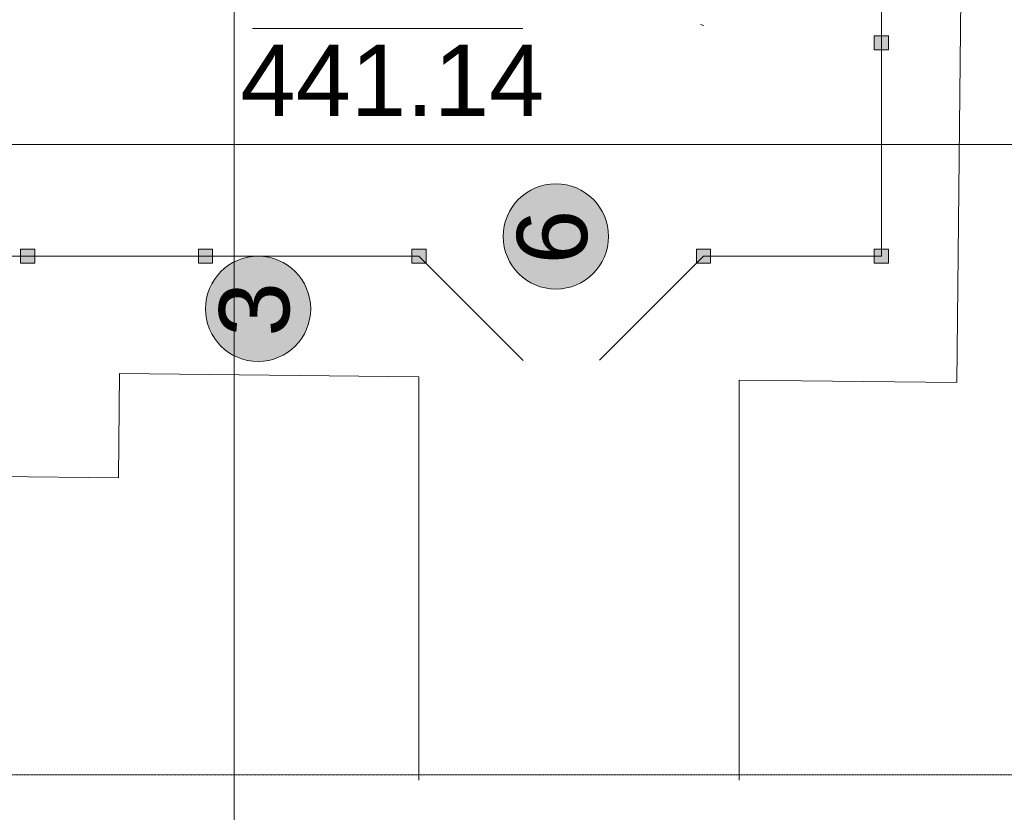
# Model space of a CAD drawing. Header units: millimetres. Extents: x 918404 to 1362154, y 4120617 to 4364104.
# Tile 249 of 256: x 1060974 to 1063741, y 4209954 to 4212183. Entities that reach past the tile are written whole.
import ezdxf

# ---------------------------------------------------------------- set-up
doc = ezdxf.new("R2010")
doc.units = ezdxf.units.MM
doc.header["$MEASUREMENT"] = 0
doc.linetypes.add('Д_ТРОТ_ТРУБА', pattern=[1.5, 0.75, -0.75])
for name, color, linetype, lineweight in [('(038) Деревья_Ном._пера__1', 1, 'Continuous', 18), ('+(газон)_Ном._пера__7', 7, 'Continuous', 18), ('0_Ном._пера__1_Ном._пера__5', 5, 'Continuous', 18), ('0_Ном._пера__255_Ном._пера__255', 255, 'Continuous', 18), ('0_Ном._пера__7', 7, 'Continuous', 18), ('0_Ном._пера__7_Ном._пера__5', 5, 'Continuous', 18), ('0_Ном._пера__7_Ном._пера__7', 7, 'Continuous', 18), ('надписи ВК_Ном._пера__1', 1, 'Continuous', 18), ('надписи ВК_Ном._пера__7', 7, 'Continuous', 18), ('ТОЧКИ_Ном._пера__6', 6, 'Continuous', 18)]:
    doc.layers.add(name, color=color, linetype=linetype, lineweight=lineweight)
doc.layers.add('+(газон)', color=7, linetype='Continuous')
doc.styles.add('СГЕНЕРИР_СТИЛЬ_2', font='arial.ttf')

# ---------------------------------------------------------------- blocks, each defined once
blk = doc.blocks.new('Колонна_222', base_point=(1063395.8, 4212117.7))
at = {"layer": '+(газон)', "linetype": 'Continuous', "lineweight": 0, "true_color": 0x000000}
blk.add_hatch(color=18, dxfattribs=at).paths.add_polyline_path([(1063415.8, 4212137.7), (1063375.8, 4212137.7), (1063375.8, 4212097.7), (1063415.8, 4212097.7)])
at = {"layer": '+(газон)_Ном._пера__7', "linetype": 'Continuous', "flags": 128}
blk.add_lwpolyline([(1063415.8, 4212137.7), (1063375.8, 4212137.7), (1063375.8, 4212097.7), (1063415.8, 4212097.7)], close=True, dxfattribs=at)
blk = doc.blocks.new('Колонна_223', base_point=(1060995.8, 4211517.7))
at = {"layer": '+(газон)', "linetype": 'Continuous', "lineweight": 0, "true_color": 0x000000}
blk.add_hatch(color=18, dxfattribs=at).paths.add_polyline_path([(1061015.8, 4211537.7), (1060975.8, 4211537.7), (1060975.8, 4211497.7), (1061015.8, 4211497.7)])
at = {"layer": '+(газон)_Ном._пера__7', "linetype": 'Continuous', "flags": 128}
blk.add_lwpolyline([(1061015.8, 4211537.7), (1060975.8, 4211537.7), (1060975.8, 4211497.7), (1061015.8, 4211497.7)], close=True, dxfattribs=at)
blk = doc.blocks.new('Колонна_225', base_point=(1061495.8, 4211517.7))
at = {"layer": '+(газон)', "linetype": 'Continuous', "lineweight": 0, "true_color": 0x000000}
blk.add_hatch(color=18, dxfattribs=at).paths.add_polyline_path([(1061515.8, 4211537.7), (1061475.8, 4211537.7), (1061475.8, 4211497.7), (1061515.8, 4211497.7)])
at = {"layer": '+(газон)_Ном._пера__7', "linetype": 'Continuous', "flags": 128}
blk.add_lwpolyline([(1061515.8, 4211537.7), (1061475.8, 4211537.7), (1061475.8, 4211497.7), (1061515.8, 4211497.7)], close=True, dxfattribs=at)
blk = doc.blocks.new('Колонна_227', base_point=(1062095.8, 4211517.7))
at = {"layer": '+(газон)', "linetype": 'Continuous', "lineweight": 0, "true_color": 0x000000}
blk.add_hatch(color=18, dxfattribs=at).paths.add_polyline_path([(1062115.8, 4211537.7), (1062075.8, 4211537.7), (1062075.8, 4211497.7), (1062115.8, 4211497.7)])
at = {"layer": '+(газон)_Ном._пера__7', "linetype": 'Continuous', "flags": 128}
blk.add_lwpolyline([(1062115.8, 4211537.7), (1062075.8, 4211537.7), (1062075.8, 4211497.7), (1062115.8, 4211497.7)], close=True, dxfattribs=at)
blk = doc.blocks.new('Колонна_228', base_point=(1062895.8, 4211517.7))
at = {"layer": '+(газон)', "linetype": 'Continuous', "lineweight": 0, "true_color": 0x000000}
blk.add_hatch(color=18, dxfattribs=at).paths.add_polyline_path([(1062915.8, 4211537.7), (1062875.8, 4211537.7), (1062875.8, 4211497.7), (1062915.8, 4211497.7)])
at = {"layer": '+(газон)_Ном._пера__7', "linetype": 'Continuous', "flags": 128}
blk.add_lwpolyline([(1062915.8, 4211537.7), (1062875.8, 4211537.7), (1062875.8, 4211497.7), (1062915.8, 4211497.7)], close=True, dxfattribs=at)
blk = doc.blocks.new('Колонна_229', base_point=(1063395.8, 4211517.7))
at = {"layer": '+(газон)', "linetype": 'Continuous', "lineweight": 0, "true_color": 0x000000}
blk.add_hatch(color=18, dxfattribs=at).paths.add_polyline_path([(1063415.8, 4211537.7), (1063375.8, 4211537.7), (1063375.8, 4211497.7), (1063415.8, 4211497.7)])
at = {"layer": '+(газон)_Ном._пера__7', "linetype": 'Continuous', "flags": 128}
blk.add_lwpolyline([(1063415.8, 4211537.7), (1063375.8, 4211537.7), (1063375.8, 4211497.7), (1063415.8, 4211497.7)], close=True, dxfattribs=at)

msp = doc.modelspace()

# ---------------------------------------------------------------- hatches: boundary and pattern name
at = {"layer": '0_Ном._пера__255_Ном._пера__255', "linetype": 'Continuous'}
for points in [[(1062628.7, 4211573.3, 1), (1062332.9, 4211573.3, 1)], [(1061791.6, 4211369.8, 1), (1061495.8, 4211369.8, 1)]]:
    msp.add_hatch(color=256, dxfattribs=at).paths.add_polyline_path(points)

# ---------------------------------------------------------------- linework, layer by layer
at = {"layer": '0_Ном._пера__1_Ном._пера__5', "linetype": 'Continuous'}
for centre in [(1062480.8, 4211573.3), (1061643.7, 4211369.8)]:
    msp.add_circle(centre, 147.9, dxfattribs=at)
at = {"layer": '0_Ном._пера__7', "linetype": 'Д_ТРОТ_ТРУБА', "flags": 128}
msp.add_lwpolyline([(1051408.8, 4210632.2), (1051512.8, 4210574.2), (1051632.1, 4210543.5), (1051821, 4210517), (1058151, 4210059.3), (1071064.6, 4210059.3), (1076925, 4211039.2)], dxfattribs=at)
at = {"layer": '0_Ном._пера__7_Ном._пера__7', "linetype": 'Continuous'}
for p, q in [((1063607.6, 4211162.9), (1063653.8, 4215548.7)), ((1063395.8, 4211517.7), (1063395.8, 4215317.7)), ((1059395.8, 4211517.7), (1062095.8, 4211517.7)), ((1062095.8, 4211517.7), (1062389, 4211224.6)), ((1062603.6, 4211225.5), (1062895.8, 4211517.7)), ((1062895.8, 4211517.7), (1063395.8, 4211517.7)), ((1061254, 4211187.7), (1061250.9, 4210894.6)), ((1061254, 4211187.7), (1062095.8, 4211178.8)), ((1062095.8, 4211178.8), (1062095.8, 4210044.1)), ((1062996.2, 4211169.3), (1062996.2, 4210044.1)), ((1062996.2, 4211169.3), (1063607.6, 4211162.9)), ((1061250.9, 4210894.6), (1060349.2, 4210904.1))]:
    msp.add_line(p, q, dxfattribs=at)
at = {"layer": 'надписи ВК_Ном._пера__1', "linetype": 'Continuous'}
for p, q in [((1061576.4, 4215831.8), (1061576.4, 4211831.8)), ((1061576.4, 4211831.8), (1061576.4, 4215831.8)), ((1061576.4, 4211831.8), (1057576.4, 4211831.8)), ((1057576.4, 4211831.8), (1061576.4, 4211831.8)), ((1065576.4, 4211831.8), (1061576.4, 4211831.8)), ((1061576.4, 4211831.8), (1061576.4, 4209831.8)), ((1061576.4, 4211831.8), (1065576.4, 4211831.8)), ((1061576.4, 4211831.8), (1061576.4, 4209831.8))]:
    msp.add_line(p, q, dxfattribs=at)
at = {"layer": 'надписи ВК_Ном._пера__7', "linetype": 'Continuous'}
msp.add_line((1061628.1, 4212157.9), (1062387.6, 4212157.9), dxfattribs=at)
at = {"layer": 'ТОЧКИ_Ном._пера__6', "linetype": 'Continuous'}
msp.add_line((1062887.3, 4212169.3), (1062896.8, 4212166.4), dxfattribs=at)

# ---------------------------------------------------------------- block references
at = {"layer": '+(газон)'}
for name, p in [('Колонна_222', (1063395.8, 4212117.7)), ('Колонна_223', (1060995.8, 4211517.7)), ('Колонна_225', (1061495.8, 4211517.7)), ('Колонна_227', (1062095.8, 4211517.7)), ('Колонна_228', (1062895.8, 4211517.7)), ('Колонна_229', (1063395.8, 4211517.7))]:
    msp.add_blockref(name, p, dxfattribs=at)

# ---------------------------------------------------------------- texts
at = {"layer": '(038) Деревья_Ном._пера__1', "linetype": 'Continuous', "insert": (1062021.1, 4212012.2), "char_height": 200, "attachment_point": 5, "style": 'СГЕНЕРИР_СТИЛЬ_2'}
msp.add_mtext('{441.14}', dxfattribs=at)
at = {"layer": '0_Ном._пера__7_Ном._пера__5', "linetype": 'Continuous', "char_height": 197.22, "attachment_point": 9, "rotation": 90, "style": 'СГЕНЕРИР_СТИЛЬ_2'}
for s, insert in [('{6}', (1062571.4, 4211648.1)), ('{3}', (1061734.3, 4211444.7))]:
    msp.add_mtext(s, dxfattribs=dict(at, insert=insert))

doc.saveas('drawing.dxf')
